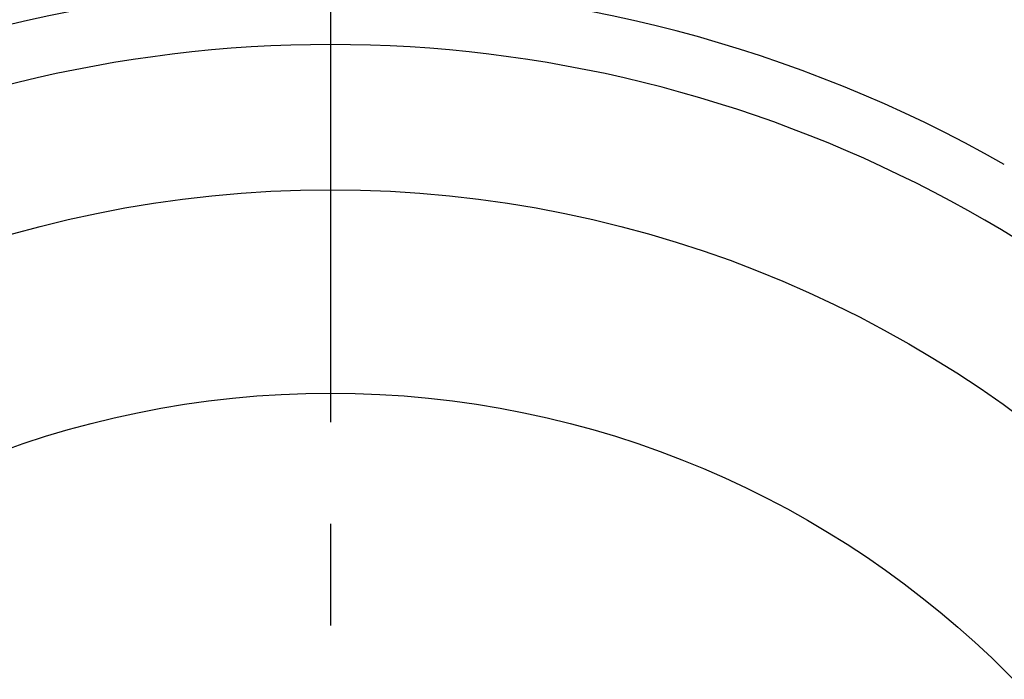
# Model space of a CAD drawing. Extents: x -78 to 174, y -78 to 174.
# Tile 4 of 9: x -11 to 23, y 23 to 46. Entities that reach past the tile are written whole.
import ezdxf

# ---------------------------------------------------------------- set-up
doc = ezdxf.new("R2010")
doc.units = 0
doc.header["$LTSCALE"] = 14
doc.linetypes.add('CENTER', pattern=[2, 1.25, -0.25, 0.25, -0.25])
doc.layers.get('0').update_dxf_attribs({"linetype": 'CONTINUOUS'})
doc.layers.add('CENTER', color=1, linetype='CENTER')

msp = doc.modelspace()

# ---------------------------------------------------------------- linework, layer by layer
for radius in [72.5, 40, 33]:
    msp.add_circle((0, 0), radius)
for radius, start, end in [(47, 60.4239, 119.5761), (45, 35.0333, 144.9667)]:
    msp.add_arc((0, 0), radius, start, end)
at = {"layer": 'CENTER'}
msp.add_line((0, 77.5), (0, -77.5), dxfattribs=at)

doc.saveas('drawing.dxf')
